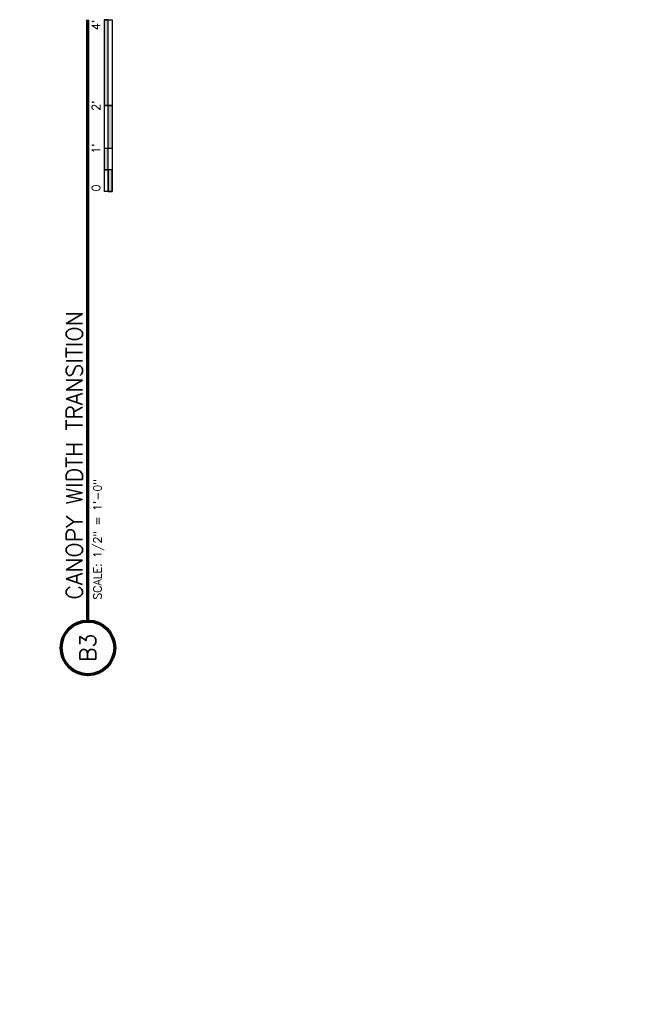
# Model space of a CAD drawing. Header units: inches. Extents: x -16710 to 18720, y -1252 to 1160.
# Tile 24 of 35: x 4363 to 4540, y 3 to 279. Entities that reach past the tile are written whole.
import ezdxf
from ezdxf import colors
from ezdxf.entities.mleader import LeaderData, LeaderLine
from ezdxf.enums import TextEntityAlignment as Align
from ezdxf.math import Vec2, Vec3

# ---------------------------------------------------------------- set-up
doc = ezdxf.new("R2010")
doc.units = ezdxf.units.IN
doc.header["$MEASUREMENT"] = 0
doc.layers.get('0').update_dxf_attribs({"color": 243})
for name, color, linetype in [('G-ANNO-TTLB', 7, 'Continuous'), ('S-ANNO-NOTE', 2, 'Continuous'), ('S-ANNO-SYMB', 2, 'Continuous')]:
    doc.layers.add(name, color=color, linetype=linetype)
doc.layers.get('0').off()
doc.styles.add('Annotative', font='romans.shx', dxfattribs={"width": 0.8, "height": 0.125})
doc.styles.add('Arial', font='romans.shx', dxfattribs={"width": 0.8})

# ---------------------------------------------------------------- blocks, each defined once
blk = doc.blocks.new('*U156')
at = {"linetype": 'Continuous', "lineweight": 70}
blk.add_line((1.124999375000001, 0.625), (8.128641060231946, 0.625), dxfattribs=at)
at = {"lineweight": 70}
blk.add_circle((0.8125, 0.625), 0.312499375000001, dxfattribs=at)
at = {"style": 'Arial'}
blk.add_attdef('DRAWING_AREA_TITLE', text='', height=0.187499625, dxfattribs=at).set_placement((1.374295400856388, 0.6339068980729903), align=Align.BOTTOM_LEFT)
blk.add_attdef('X#', text='', height=0.187499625, dxfattribs=at).set_placement((0.8125, 0.625), align=Align.MIDDLE_CENTER)
blk.add_attdef('SCALE:', text='', height=0.09375, dxfattribs=at).set_placement((1.374295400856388, 0.5605850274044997), align=Align.TOP_LEFT)
blk = doc.blocks.new('*U158')
for points in [[(-1.7499965, -0.2343745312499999), (-1.499997, -0.2343745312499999), (-1.499997, -0.1874996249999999), (-1.7499965, -0.1874996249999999)], [(-0.9999979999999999, -0.2343745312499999), (0, -0.2343745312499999), (0, -0.1874996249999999), (-0.9999979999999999, -0.1874996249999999)], [(-1.999996, -0.2812494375), (-1.7499965, -0.2812494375), (-1.7499965, -0.2343745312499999), (-1.999996, -0.2343745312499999)], [(-1.499997, -0.2343745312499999), (-0.9999979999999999, -0.2343745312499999), (-0.9999979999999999, -0.2812494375), (-1.499997, -0.2812494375)]]:
    blk.add_hatch(color=256).paths.add_polyline_path(points)
for p, q in [((0, -0.1874996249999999), (-1.999996, -0.1874996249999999)), ((-1.999996, -0.2812494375), (-1.999996, -0.1874996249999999)), ((-1.7499965, -0.2812494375), (-1.7499965, -0.1874996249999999)), ((-1.499997, -0.2812494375), (-1.499997, -0.1874996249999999)), ((-0.9999979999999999, -0.2812494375), (-0.9999979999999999, -0.1884996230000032)), ((0, -0.1874996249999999), (0, -0.2812494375)), ((-1.999996, -0.2343745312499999), (0, -0.2343745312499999)), ((0, -0.2812494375), (-1.999996, -0.2812494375))]:
    blk.add_line(p, q)
at = {"flags": 128}
for points in [[(-1.7499965, -0.2343745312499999), (-1.499997, -0.2343745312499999), (-1.499997, -0.1874996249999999), (-1.7499965, -0.1874996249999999), (-1.7499965, -0.2343745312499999)], [(-0.9999979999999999, -0.2343745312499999), (0, -0.2343745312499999), (0, -0.1874996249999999), (-0.9999979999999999, -0.1874996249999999), (-0.9999979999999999, -0.2343745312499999)], [(-1.999996, -0.2812494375), (-1.7499965, -0.2812494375), (-1.7499965, -0.2343745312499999), (-1.999996, -0.2343745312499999), (-1.999996, -0.2812494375)], [(-1.499997, -0.2343745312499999), (-0.9999979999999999, -0.2343745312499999), (-0.9999979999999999, -0.2812494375), (-1.499997, -0.2812494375), (-1.499997, -0.2343745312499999)]]:
    blk.add_lwpolyline(points, close=True, dxfattribs=at)
at = {"style": 'Arial'}
blk.add_text('0', height=0.0937498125, dxfattribs=at).set_placement((-1.999996, -0.09374981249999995), align=Align.MIDDLE_LEFT)
for s, p in [("1'", (-1.499997, -0.09374981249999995)), ("2'", (-0.9999979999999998, -0.09374981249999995))]:
    blk.add_text(s, height=0.0937498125, dxfattribs=at).set_placement(p, align=Align.MIDDLE_CENTER)
blk.add_text("4'", height=0.0937498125, dxfattribs=at).set_placement((0, -0.09374981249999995), align=Align.MIDDLE_RIGHT)
blk = doc.blocks.new('B3 S507')
at = {"layer": 'S-ANNO-SYMB', "lineweight": -3, "xscale": 24.00000030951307, "yscale": 24.00000030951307, "zscale": 24.00000030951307}
blk.add_blockref('*U156', (-1645.359972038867, -429.0887236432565), dxfattribs=at).add_auto_attribs({'SCALE:': 'SCALE: 1/2" = 1\'-0"', 'DRAWING_AREA_TITLE': 'CANOPY WIDTH TRANSITION', 'X#': 'B3'})
blk.add_blockref('*U158', (-1450.27258407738, -414.0887234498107), dxfattribs=at)
blk = doc.blocks.new('B2 S507')
at = {"layer": 'S-ANNO-NOTE', "lineweight": -3}
ml = blk.add_multileader_mtext('Standard', dxfattribs=at)
ml.set_content('DOOR ROLLER GUIDE TYP.', color=256, style='Annotative')
ml.set_leader_properties(color=1, linetype='ByLayer', lineweight=-1)
ml.build(insert=Vec2(0, 0))
ml.multileader.update_dxf_attribs({"text_right_attachment_type": 3, "dogleg_length": 0.125, "arrow_head_size": 3, "scale": 24})
ctx = ml.context
ctx.base_point, ctx.scale, ctx.char_height, ctx.arrow_head_size, ctx.landing_gap_size, ctx.plane_origin = Vec3(-626.1472554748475, -1122.76710080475), 24, 3, 3, 2.16, Vec3(-665.0287096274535, -1088.814633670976)
ctx.right_attachment = 3
notes = []
notes.append((ctx, [(0, (1, 1, 0), (-629.1472554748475, -1122.76710080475), (1, 0), 3, [(0, [(-665.0287096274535, -1088.814633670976)], 0, [])])]))
ctx.mtext.insert, ctx.mtext.width, ctx.mtext.flow_direction = Vec3(-623.9872554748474, -1121.26710080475), 26.6786005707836, 5
for ctx, leaders in notes:
    for number, flags, end, landing, length, lines in leaders:
        leader = LeaderData()
        leader.index, (leader.has_last_leader_line, leader.has_dogleg_vector, leader.attachment_direction) = number, flags
        leader.last_leader_point, leader.dogleg_vector, leader.dogleg_length = Vec3(end), Vec3(landing), length
        for number, points, colour, breaks in lines:
            line = LeaderLine()
            line.index, line.vertices, line.color, line.breaks = number, Vec3.list(points), colors.encode_raw_color(colour), breaks
            leader.lines.append(line)
        ctx.leaders.append(leader)

msp = doc.modelspace()

# ---------------------------------------------------------------- block references
at = {"layer": 'G-ANNO-TTLB', "rotation": 90}
msp.add_blockref('B2 S507', (3349.849421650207, 106.2950029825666), dxfattribs=at)

# ---------------------------------------------------------------- leaders
at = {"layer": 'S-ANNO-NOTE', "lineweight": -3}
ml = msp.add_multileader_mtext('Standard', dxfattribs=at)
ml.set_content('SEE A3/S-508 FOR HORIZ. BRACING. TYP.', color=256, style='Annotative')
ml.set_leader_properties(color=1, linetype='ByLayer', lineweight=-1)
ml.build(insert=Vec2(0, 0))
ml.multileader.update_dxf_attribs({"text_right_attachment_type": 3, "dogleg_length": 0.125, "arrow_head_size": 12, "scale": 96})
ctx = ml.context
ctx.base_point, ctx.scale, ctx.char_height, ctx.arrow_head_size, ctx.landing_gap_size, ctx.plane_origin = Vec3(-840.3502606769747, 73.11379483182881), 96, 12, 12, 8.64, Vec3(-643.8585786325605, 77.24307698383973)
ctx.right_attachment = 3
notes = []
notes.append((ctx, [(0, (1, 1, 0), (-653.8131178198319, 50.82808054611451), (-1, 0), 12, [(0, [(-612.0936273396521, 220.6310954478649)], 0, [])])]))
ctx.mtext.insert, ctx.mtext.width, ctx.mtext.flow_direction = Vec3(-831.7102606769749, 79.11379483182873), 192.5662727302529, 5
ml = msp.add_multileader_mtext('Standard', dxfattribs=at)
ml.set_content('EDGE OF\\PMETAL ROOFING', color=256, style='Annotative')
ml.set_leader_properties(color=1, linetype='ByLayer', lineweight=-1)
ml.build(insert=Vec2(0, 0))
ml.multileader.update_dxf_attribs({"text_right_attachment_type": 3, "dogleg_length": 0.125, "arrow_head_size": 12, "scale": 96})
ctx = ml.context
ctx.base_point, ctx.scale, ctx.char_height, ctx.arrow_head_size, ctx.landing_gap_size, ctx.plane_origin = Vec3(1052.088021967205, 165.94910638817), 96, 12, 12, 8.64, Vec3(707.1930850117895, 65.8029109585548)
ctx.right_attachment = 3
notes.append((ctx, [(0, (1, 1, 0), (1040.088021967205, 165.94910638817), (1, 0), 12, [(0, [(989.0209706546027, 207.2969663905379)], 0, [])])]))
ctx.mtext.insert, ctx.mtext.width, ctx.mtext.flow_direction = Vec3(1060.728021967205, 171.94910638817), 162.6744790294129, 5
ml = msp.add_multileader_mtext('Standard', dxfattribs=at)
ml.set_content('SEE A4/S-508 FOR HORIZ. BRACING. TYP.', color=256, style='Annotative')
ml.set_leader_properties(color=1, linetype='ByLayer', lineweight=-1)
ml.build(insert=Vec2(0, 0))
ml.multileader.update_dxf_attribs({"text_right_attachment_type": 3, "dogleg_length": 0.125, "arrow_head_size": 12, "scale": 96})
ctx = ml.context
ctx.base_point, ctx.scale, ctx.char_height, ctx.arrow_head_size, ctx.landing_gap_size, ctx.plane_origin = Vec3(225.1051444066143, 21.39400617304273), 96, 12, 12, 8.64, Vec3(222.8565432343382, 81.58570045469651)
ctx.right_attachment = 3
notes.append((ctx, [(0, (1, 1, 0), (213.1051444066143, 21.39400617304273), (1, 0), 12, [(0, [(198.0849643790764, 170.2302306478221)], 0, [])])]))
ctx.mtext.insert, ctx.mtext.width, ctx.mtext.flow_direction = Vec3(233.7451444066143, 27.39400617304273), 192.5662727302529, 5
for ctx, leaders in notes:
    for number, flags, end, landing, length, lines in leaders:
        leader = LeaderData()
        leader.index, (leader.has_last_leader_line, leader.has_dogleg_vector, leader.attachment_direction) = number, flags
        leader.last_leader_point, leader.dogleg_vector, leader.dogleg_length = Vec3(end), Vec3(landing), length
        for number, points, colour, breaks in lines:
            line = LeaderLine()
            line.index, line.vertices, line.color, line.breaks = number, Vec3.list(points), colors.encode_raw_color(colour), breaks
            leader.lines.append(line)
        ctx.leaders.append(leader)

# ---------------------------------------------------------------- next in the draw order: block references
at = {"layer": 'G-ANNO-TTLB', "rotation": 90}
msp.add_blockref('B3 S507', (3967.730661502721, 1728.977567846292), dxfattribs=at)

doc.saveas('drawing.dxf')
